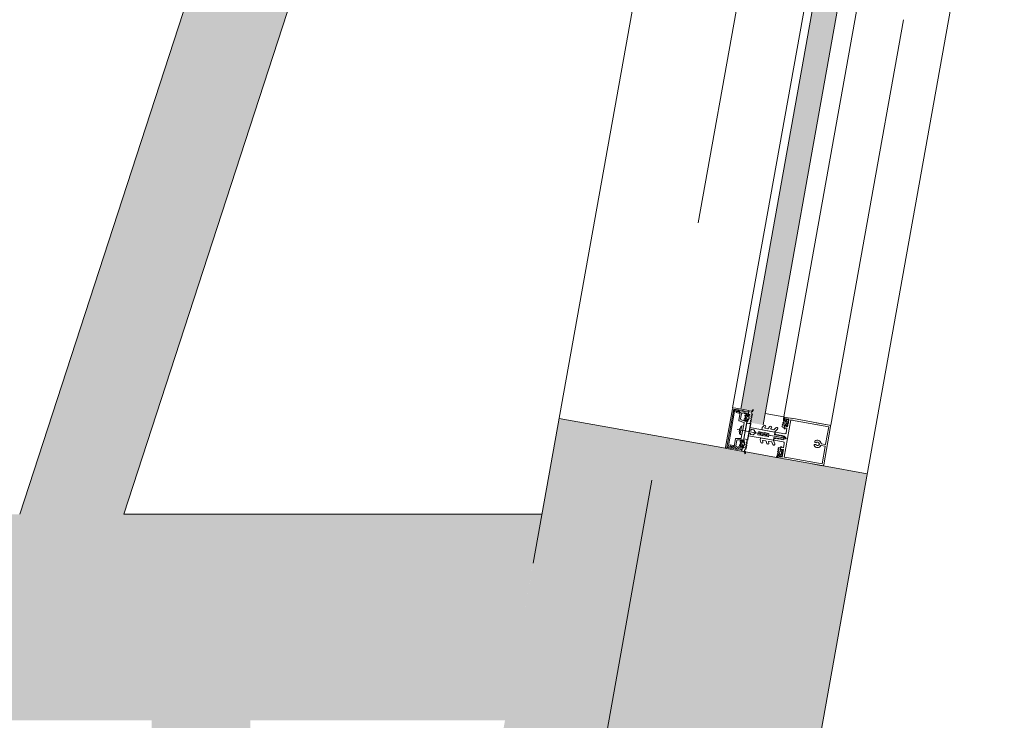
# Model space of a CAD drawing. Header units: centimetres. Extents: x -2574 to 3083, y -1 to 3760.
# Tile 54 of 58: x 1641 to 1761, y 3191 to 3276. Entities that reach past the tile are written whole.
import ezdxf

# ---------------------------------------------------------------- set-up
doc = ezdxf.new("R2010")
doc.units = ezdxf.units.CM
doc.linetypes.add('Oś', pattern=[222.25, 127, -31.75, 31.75, -31.75])
for name, color, linetype, lineweight in [('A-DETL-GENF', 92, 'Continuous', 9), ('A-GLAZ-CURT', 52, 'Continuous', 13), ('A-GLAZ-CWMG', 51, 'Continuous', 13), ('A-WALL', 113, 'Continuous', 13), ('S-GRID', 1, 'Continuous', 13)]:
    doc.layers.add(name, color=color, linetype=linetype, lineweight=lineweight)
doc.layers.add('A-WALL-PATT', color=111, linetype='Continuous', lineweight=13, plot=False)

msp = doc.modelspace()

# ---------------------------------------------------------------- hatches: boundary and pattern name
at = {"layer": 'A-GLAZ-CURT', "lineweight": 9}
msp.add_hatch(color=251, dxfattribs=at).paths.add_polyline_path([(1731.62, 3226.67), (1740.95, 3278.64), (1739.47, 3278.9), (1739.22, 3277.53), (1737.75, 3277.79), (1728.91, 3228.58), (1730.39, 3228.31), (1730.14, 3226.94), (1730.39, 3226.89)], flags=0)

# ---------------------------------------------------------------- linework, layer by layer
at = {"layer": 'A-DETL-GENF', "color": 251, "lineweight": 9, "extrusion": (0, 0, -1)}
for p, q in [((1727.9, 3228.61), (1727.07, 3223.98)), ((1727.27, 3224.17), (1728.02, 3228.36)), ((1728.17, 3228.34), (1727.41, 3224.14)), ((1728.68, 3227.24), (1728.85, 3228.18)), ((1728.74, 3228.14), (1728.79, 3228.42)), ((1728.89, 3228.22), (1729.35, 3228.34)), ((1729.01, 3228.02), (1728.9, 3227.4)), ((1729.25, 3228.14), (1729.08, 3228.1)), ((1729.47, 3227.68), (1729.42, 3227.46)), ((1729.56, 3227.93), (1729.45, 3227.87)), ((1729.47, 3227.37), (1729.49, 3227.49)), ((1729.52, 3227.63), (1729.54, 3227.74)), ((1729.54, 3227.51), (1729.68, 3227.39)), ((1729.73, 3227.66), (1729.56, 3227.59)), ((1729.6, 3227.79), (1729.71, 3227.76)), ((1729.69, 3227.36), (1729.69, 3227.33)), ((1729.75, 3227.71), (1729.75, 3227.68)), ((1729.83, 3227.92), (1729.82, 3227.86)), ((1729.87, 3227.78), (1729.89, 3227.9)), ((1729.89, 3227.37), (1729.89, 3227.36)), ((1729.9, 3227.72), (1729.92, 3227.71)), ((1729.92, 3227.43), (1729.9, 3227.42)), ((1729.93, 3227.67), (1729.92, 3227.65)), ((1729.92, 3227.49), (1729.93, 3227.48)), ((1729.93, 3227.61), (1729.94, 3227.6)), ((1729.94, 3227.55), (1729.93, 3227.54)), ((1729.99, 3227.85), (1729.94, 3227.83)), ((1730.2, 3227.35), (1730.13, 3227.41)), ((1730.14, 3227.48), (1730.23, 3227.51)), ((1730.24, 3227.56), (1730.16, 3227.63)), ((1730.32, 3228), (1730.18, 3228.11)), ((1730.18, 3227.69), (1730.27, 3227.73)), ((1730.28, 3227.78), (1730.2, 3227.84)), ((1730.22, 3227.91), (1730.31, 3227.95)), ((1730.41, 3228.41), (1730.42, 3228.5)), ((1734.11, 3227.52), (1734.13, 3227.61)), ((1734.22, 3227.47), (1734.24, 3227.6)), ((1734.28, 3227.2), (1734.22, 3227.43)), ((1739.63, 3226.65), (1735.11, 3227.47)), ((1729.3, 3226.97), (1728.72, 3227.18)), ((1728.74, 3225.84), (1728.82, 3226.28)), ((1729, 3226.44), (1728.86, 3225.63)), ((1729.15, 3226.02), (1729.32, 3226.93)), ((1729.34, 3227.29), (1729.42, 3227.19)), ((1729.63, 3227.29), (1729.51, 3227.31)), ((1729.7, 3227.17), (1729.69, 3227.1)), ((1729.82, 3227.28), (1729.83, 3227.26)), ((1729.87, 3227.32), (1729.85, 3227.31)), ((1730.12, 3226.91), (1730.05, 3226.97)), ((1730.06, 3227.05), (1730.15, 3227.08)), ((1730.16, 3227.13), (1730.09, 3227.19)), ((1730.1, 3227.26), (1730.19, 3227.3)), ((1731.49, 3226.13), (1731.52, 3226.32)), ((1731.53, 3226.34), (1731.74, 3226.58)), ((1731.93, 3226.42), (1731.87, 3226.35)), ((1731.9, 3226.26), (1732.21, 3226.21)), ((1732.26, 3226.22), (1732.45, 3226.46)), ((1732.65, 3226.3), (1732.58, 3226.22)), ((1732.98, 3226.1), (1733.17, 3226.33)), ((1733.36, 3226.17), (1733.07, 3225.82)), ((1733.94, 3226.51), (1734.03, 3226.54)), ((1734.05, 3226.62), (1733.97, 3226.68)), ((1733.98, 3226.73), (1734.07, 3226.76)), ((1734.08, 3226.83), (1734.01, 3226.89)), ((1734.02, 3226.95), (1734.11, 3226.98)), ((1734.14, 3227.03), (1734.11, 3227.18)), ((1734.27, 3226.82), (1734.31, 3227.04)), ((1734.42, 3226.75), (1734.31, 3226.77)), ((1734.43, 3226.58), (1734.41, 3226.61)), ((1734.52, 3227.11), (1734.47, 3226.79)), ((1734.6, 3226.67), (1734.47, 3226.56)), ((1734.53, 3227.29), (1734.56, 3227.32)), ((1734.62, 3227.02), (1734.59, 3226.83)), ((1734.6, 3226.79), (1734.61, 3226.78)), ((1734.61, 3227.31), (1734.69, 3227.17)), ((1734.66, 3227.06), (1734.64, 3227.06)), ((1739.6, 3226.45), (1735.07, 3227.26)), ((1738.07, 3226.94), (1739.69, 3226.64)), ((1739.82, 3226.48), (1738.98, 3221.84)), ((1728.11, 3224.05), (1728.28, 3224.99)), ((1728.33, 3225.04), (1728.95, 3225.03)), ((1728.49, 3226.11), (1734.55, 3225.03)), ((1728.98, 3225.06), (1729.14, 3225.97)), ((1730.39, 3225.47), (1730.18, 3225.51)), ((1730.49, 3226.06), (1730.28, 3226.1)), ((1731.3, 3225.05), (1731.26, 3224.87)), ((1732.85, 3224.82), (1731.35, 3225.09)), ((1733.03, 3225.81), (1731.53, 3226.08)), ((1732.61, 3226.14), (1732.93, 3226.08)), ((1733.07, 3225.66), (1733.08, 3225.75)), ((1733.14, 3225.79), (1734.25, 3225.59)), ((1733.75, 3224.98), (1733.76, 3224.95)), ((1733.78, 3224.95), (1733.79, 3224.97)), ((1733.81, 3225.35), (1733.83, 3225.37)), ((1733.81, 3224.98), (1733.95, 3224.96)), ((1733.85, 3225.37), (1733.86, 3225.34)), ((1733.88, 3225.32), (1734.01, 3225.3)), ((1734.14, 3225.02), (1734.16, 3225.05)), ((1734.16, 3225.17), (1734.17, 3225.14)), ((1727.97, 3223.85), (1728.02, 3224.13)), ((1728.52, 3223.73), (1728.13, 3224)), ((1728.42, 3224.76), (1728.31, 3224.15)), ((1728.35, 3224.05), (1728.5, 3223.95)), ((1728.86, 3224.04), (1728.78, 3224.14)), ((1728.86, 3224.31), (1728.9, 3224.53)), ((1728.88, 3224.72), (1728.99, 3224.78)), ((1728.93, 3224.34), (1728.9, 3224.22)), ((1728.97, 3224.6), (1728.95, 3224.48)), ((1728.95, 3224.16), (1729.06, 3224.14)), ((1729.12, 3224.24), (1728.98, 3224.36)), ((1728.99, 3224.44), (1729.16, 3224.51)), ((1729.15, 3224.61), (1729.03, 3224.64)), ((1729.12, 3224.18), (1729.13, 3224.21)), ((1729.12, 3223.96), (1729.13, 3224.02)), ((1729.18, 3224.53), (1729.19, 3224.56)), ((1729.2, 3224.07), (1729.18, 3223.95)), ((1729.3, 3223.96), (1729.25, 3224)), ((1729.26, 3224.71), (1729.27, 3224.77)), ((1729.26, 3224.12), (1729.27, 3224.12)), ((1729.3, 3224.15), (1729.29, 3224.17)), ((1729.32, 3224.22), (1729.33, 3224.22)), ((1729.34, 3224.56), (1729.35, 3224.57)), ((1729.35, 3224.27), (1729.34, 3224.28)), ((1729.37, 3224.51), (1729.35, 3224.52)), ((1729.35, 3224.33), (1729.37, 3224.33)), ((1729.36, 3224.45), (1729.37, 3224.46)), ((1729.38, 3224.39), (1729.36, 3224.4)), ((1729.48, 3223.83), (1729.56, 3223.77)), ((1729.59, 3223.93), (1729.5, 3223.9)), ((1729.52, 3224.05), (1729.6, 3223.98)), ((1729.63, 3224.15), (1729.53, 3224.11)), ((1729.56, 3224.26), (1729.63, 3224.2)), ((1729.66, 3224.36), (1729.57, 3224.33)), ((1729.6, 3224.48), (1729.67, 3224.41)), ((1729.7, 3224.58), (1729.61, 3224.55)), ((1729.64, 3224.69), (1729.71, 3224.63)), ((1729.74, 3224.8), (1729.65, 3224.76)), ((1731.27, 3224.84), (1731.37, 3224.54)), ((1731.61, 3224.63), (1731.57, 3224.72)), ((1731.63, 3224.79), (1731.95, 3224.73)), ((1731.98, 3224.7), (1732.09, 3224.41)), ((1732.32, 3224.5), (1732.29, 3224.59)), ((1732.34, 3224.66), (1732.67, 3224.6)), ((1732.7, 3224.57), (1732.81, 3224.29)), ((1733.04, 3224.37), (1732.89, 3224.79)), ((1732.92, 3224.86), (1732.94, 3224.96)), ((1734.07, 3224.6), (1732.96, 3224.8)), ((1733.46, 3223.85), (1733.54, 3223.78)), ((1738.05, 3224.28), (1737.93, 3224.3)), ((1737.97, 3224.53), (1738.09, 3224.51)), ((1738.4, 3224.21), (1738.34, 3224.22)), ((1738.38, 3224.46), (1738.44, 3224.45)), ((1738.67, 3224.19), (1739.12, 3224.1)), ((1739.16, 3224.3), (1738.7, 3224.38)), ((1729.55, 3223.71), (1729.38, 3223.66)), ((1729.49, 3223.29), (1729.47, 3223.21)), ((1733.27, 3222.85), (1733.25, 3222.75)), ((1733.39, 3222.85), (1733.37, 3222.72)), ((1733.49, 3223.5), (1733.39, 3223.46)), ((1733.39, 3223.41), (1733.46, 3223.35)), ((1733.47, 3223.29), (1733.39, 3223.16)), ((1733.54, 3223.09), (1733.41, 3222.89)), ((1733.42, 3223.63), (1733.5, 3223.57)), ((1733.52, 3223.71), (1733.44, 3223.68)), ((1733.66, 3223.44), (1733.62, 3223.22)), ((1733.83, 3223.46), (1733.72, 3223.48)), ((1733.75, 3222.91), (1733.76, 3222.88)), ((1733.8, 3223.09), (1733.86, 3223.41)), ((1733.81, 3222.86), (1733.93, 3222.97)), ((1733.89, 3223.62), (1733.87, 3223.59)), ((1733.92, 3223.13), (1733.96, 3223.32)), ((1733.94, 3223.08), (1733.93, 3223.09)), ((1734.02, 3223.47), (1733.94, 3223.61)), ((1733.98, 3223.36), (1733.99, 3223.36)), ((1738.79, 3221.94), (1734.26, 3222.75)), ((1738.75, 3221.73), (1734.22, 3222.55)), ((1738.81, 3221.72), (1737.19, 3222.01))]:
    msp.add_line(p, q, dxfattribs=at)
at = {"layer": 'A-DETL-GENF', "color": 251, "lineweight": 9, "extrusion": (0, 0, -1), "flags": 128}
for points in [[(-1727.98, 3224.18), (-1727.64, 3224.25), (-1727.62, 3224.12), (-1727.88, 3224.07), (-1727.84, 3223.82), (-1727.22, 3223.93), (-1728.06, 3228.6), (-1728.68, 3228.49), (-1728.63, 3228.24), (-1728.37, 3228.29), (-1728.34, 3228.16), (-1728.69, 3228.1)], [(-1729.51, 3228.24), (-1729.88, 3228.29), (-1729.9, 3228.4), (-1728.08, 3228.73)], [(-1728.25, 3228.52), (-1728.6, 3228.46), (-1728.58, 3228.32), (-1728.22, 3228.38)], [(-1728.85, 3228.46), (-1729.16, 3228.4), (-1729.27, 3228.35), (-1729.38, 3228.33)], [(-1729.49, 3228.22), (-1729.87, 3228.25), (-1729.82, 3227.94), (-1729.72, 3227.87), (-1729.66, 3227.88), (-1729.7, 3228.07), (-1729.39, 3228.04)], [(-1729.63, 3227.86), (-1729.62, 3227.86), (-1729.6, 3227.92)], [(-1730.18, 3228.33), (-1729.92, 3228.38), (-1729.84, 3227.97)], [(-1734.27, 3227.62), (-1734.41, 3227.59), (-1734.37, 3227.39), (-1734.35, 3227.35)], [(-1734.69, 3226.94), (-1734.76, 3227.38), (-1734.54, 3227.42), (-1734.52, 3227.3), (-1734.46, 3227.31), (-1734.39, 3227.4), (-1734.43, 3227.59), (-1735.21, 3227.45)], [(-1728.96, 3227.29), (-1729.52, 3227.09), (-1729.54, 3227.2), (-1729.6, 3227.19), (-1729.66, 3227.09), (-1729.25, 3224.79), (-1729.16, 3224.72), (-1729.1, 3224.74), (-1729.12, 3224.84), (-1728.52, 3224.85)], [(-1729.08, 3226.54), (-1729.24, 3226.53), (-1729.05, 3225.47), (-1728.9, 3225.51)], [(-1729.47, 3227.19), (-1729.51, 3227.23), (-1729.52, 3227.23)], [(-1729.67, 3227.03), (-1729.65, 3226.9), (-1730.03, 3226.83), (-1730.11, 3226.86)], [(-1729.75, 3227.11), (-1729.77, 3227.23), (-1729.79, 3227.22), (-1729.76, 3227.1)], [(-1730.09, 3226.03), (-1729.98, 3226.05), (-1730.03, 3226.34), (-1733.06, 3225.8), (-1733, 3225.48), (-1733.8, 3225.34)], [(-1734.22, 3226.62), (-1734.22, 3226.57), (-1734.19, 3226.37), (-1734, 3226.41), (-1733.93, 3226.46)], [(-1734.37, 3222.73), (-1734.17, 3222.77), (-1734.98, 3227.28), (-1735.18, 3227.24)], [(-1734.42, 3225.71), (-1734.52, 3226.26), (-1734.32, 3226.3), (-1734.3, 3226.18), (-1734.18, 3226.2), (-1734.24, 3226.55), (-1734.33, 3226.62), (-1734.39, 3226.61), (-1734.37, 3226.49), (-1734.6, 3226.45), (-1734.68, 3226.89)], [(-1738.03, 3226.73), (-1739.6, 3226.45), (-1739.22, 3224.34)], [(-1729.28, 3224.84), (-1729.3, 3224.97), (-1729.69, 3224.9), (-1729.75, 3224.85)], [(-1730.02, 3225.64), (-1729.91, 3225.66), (-1729.86, 3225.36), (-1732.88, 3224.82), (-1732.94, 3225.14), (-1733.73, 3224.99)], [(-1730.47, 3225.49), (-1730.73, 3225.71), (-1731.03, 3225.66), (-1730.99, 3225.46), (-1731.19, 3225.43), (-1731.21, 3225.52), (-1731.37, 3225.49), (-1731.35, 3225.4), (-1731.55, 3225.36), (-1731.59, 3225.56), (-1731.75, 3225.53), (-1731.72, 3225.33), (-1731.91, 3225.3), (-1731.93, 3225.39), (-1732.09, 3225.37), (-1732.08, 3225.27), (-1732.27, 3225.23), (-1732.31, 3225.43), (-1734.18, 3225.09), (-1732.31, 3225.43), (-1732.34, 3225.63), (-1732.15, 3225.66), (-1732.13, 3225.56), (-1731.97, 3225.59), (-1731.98, 3225.69), (-1731.79, 3225.73), (-1731.75, 3225.53), (-1731.59, 3225.56), (-1731.62, 3225.75), (-1731.42, 3225.79), (-1731.41, 3225.69), (-1731.24, 3225.72), (-1731.26, 3225.82), (-1731.06, 3225.85), (-1731.03, 3225.66), (-1730.73, 3225.71), (-1730.56, 3226.01)], [(-1733.05, 3225.04), (-1733.14, 3225.02), (-1733.18, 3225.07), (-1733.3, 3225.05), (-1733.32, 3224.99), (-1733.36, 3225.04), (-1733.48, 3225.02), (-1733.5, 3224.96), (-1733.54, 3225.01), (-1733.66, 3224.98), (-1733.68, 3224.93), (-1733.71, 3224.97), (-1733.83, 3224.95), (-1733.85, 3224.9), (-1733.89, 3224.94), (-1734.01, 3224.92), (-1734.03, 3224.87), (-1734.07, 3224.91), (-1734.1, 3224.9), (-1734.31, 3224.98)], [(-1734.34, 3225.15), (-1734.17, 3225.3), (-1734.05, 3225.32), (-1734.03, 3225.37), (-1733.99, 3225.33), (-1733.87, 3225.35), (-1733.85, 3225.41), (-1733.81, 3225.36), (-1733.69, 3225.38), (-1733.67, 3225.44), (-1733.64, 3225.39), (-1733.52, 3225.41), (-1733.5, 3225.47), (-1733.46, 3225.42), (-1733.34, 3225.45), (-1733.32, 3225.5), (-1733.28, 3225.46), (-1733.16, 3225.48), (-1733.14, 3225.54)], [(-1727.19, 3223.81), (-1729.02, 3223.48), (-1729.04, 3223.59), (-1728.7, 3223.77)], [(-1727.45, 3224.08), (-1727.81, 3224.02), (-1727.78, 3223.88), (-1727.43, 3223.94)], [(-1728.55, 3223.73), (-1728.45, 3223.74), (-1728.33, 3223.74), (-1728.02, 3223.79)], [(-1728.67, 3223.99), (-1728.94, 3223.86), (-1728.98, 3224.05), (-1729.03, 3224.04), (-1729.1, 3223.94), (-1729.04, 3223.63), (-1728.69, 3223.79)], [(-1728.95, 3224.08), (-1728.94, 3224.08), (-1728.9, 3224.04)], [(-1729.03, 3224.77), (-1729.05, 3224.71), (-1729.07, 3224.71)], [(-1729.3, 3223.45), (-1729.04, 3223.5), (-1729.11, 3223.9)], [(-1729.32, 3224.74), (-1729.3, 3224.62), (-1729.33, 3224.62), (-1729.33, 3224.75)], [(-1733.69, 3223.65), (-1733.71, 3223.69), (-1733.74, 3223.89), (-1733.55, 3223.93), (-1733.47, 3223.9)], [(-1734.02, 3223.24), (-1734.1, 3223.67), (-1733.87, 3223.71), (-1733.85, 3223.6), (-1733.79, 3223.61), (-1733.73, 3223.7), (-1733.79, 3224.05), (-1733.91, 3224.03), (-1733.89, 3223.92), (-1734.1, 3223.88), (-1734.19, 3224.43)], [(-1739.17, 3224.05), (-1738.79, 3221.94), (-1737.22, 3222.22)], [(-1733.38, 3222.7), (-1733.52, 3222.67), (-1733.56, 3222.87), (-1733.56, 3222.92)], [(-1734.33, 3222.53), (-1733.54, 3222.67), (-1733.58, 3222.85), (-1733.67, 3222.92), (-1733.73, 3222.91), (-1733.71, 3222.79), (-1733.93, 3222.75), (-1734.01, 3223.19)]]:
    msp.add_lwpolyline(points, dxfattribs=at)
for points in [[(-1730.08, 3226.81), (-1729.74, 3224.9), (-1729.3, 3224.98), (-1729.64, 3226.89)], [(-1730.12, 3226.81), (-1729.78, 3224.9), (-1729.74, 3224.9), (-1730.08, 3226.81)]]:
    msp.add_lwpolyline(points, close=True, dxfattribs=at)
at = {"layer": 'A-DETL-GENF', "color": 251, "lineweight": 9, "extrusion": (0, 0, -1)}
for centre, radius, start, end in [((-1728.05, 3228.58), 0.15, 10.2249, 100.1261), ((-1728.21, 3228.32), 0.2, 10.205, 100.1478), ((-1728.22, 3228.33), 0.0501, 10.263, 100.1091), ((-1728.7, 3228.15), 0.05, 190.1736, 280.1772), ((-1728.84, 3228.41), 0.0498, 10.0017, 100.3491), ((-1728.9, 3228.17), 0.05, 10.1755, 75.1755), ((-1729, 3227.39), 0.1, 290.1755, 10.1755), ((-1729.11, 3228), 0.1, 10.1755, 75.1755), ((-1729.27, 3228.08), 0.06, 75.1755, 171.3563), ((-1729.4, 3227.34), 0.08, 320.1786, 77.5527), ((-1729.39, 3228.1), 0.06, 265.1755, 351.3563), ((-1729.36, 3228.28), 0.06, 75.1755, 181.7338), ((-1729.37, 3228.26), 0.07, 100.1755, 160.1738), ((-1729.38, 3227.46), 0.05, 190.1743, 257.5547), ((-1729.49, 3227.8), 0.08, 302.7911, 60.1788), ((-1729.48, 3228.28), 0.06, 265.1755, 1.7338), ((-1729.5, 3228.31), 0.07, 262.1755, 340.1738), ((-1729.42, 3227.69), 0.05, 122.7979, 190.1752), ((-1729.52, 3227.36), 0.05, 280.1847, 10.1663), ((-1729.52, 3227.48), 0.03, 10.1742, 130.1728), ((-1729.55, 3227.62), 0.03, 250.1731, 10.1819), ((-1729.59, 3227.74), 0.05, 10.1654, 100.1856), ((-1729.57, 3227.91), 0.03, 60.1858, 160.1706), ((-1729.66, 3227.55), 0.314, 85.6734, 114.6776), ((-1729.66, 3227.36), 0.03, 130.1705, 190.1862), ((-1729.7, 3227.71), 0.05, 100.1653, 190.1858), ((-1729.72, 3227.68), 0.03, 190.1634, 250.1819), ((-1729.47, 3227.56), 0.44, 155.0976, 226.0167), ((-1729.79, 3227.86), 0.03, 191.0807, 280.157), ((-1729.84, 3227.95), 0.03, 100.1755, 280.1755), ((-1729.92, 3227.77), 0.05, 335.0976, 10.1755), ((-1729.91, 3227.75), 0.0339, 283.178, 10.9972), ((-1729.87, 3227.35), 0.03, 148.1727, 265.18), ((-1729.97, 3227.74), 0.1, 11.0027, 70.1732), ((-1729.91, 3227.39), 0.0316, 328.1781, 70.1729), ((-1729.96, 3227.89), 0.065, 10.1755, 190.1755), ((-1729.94, 3227.63), 0.0316, 298.1788, 40.1685), ((-1729.94, 3227.51), 0.0316, 313.1651, 55.1845), ((-1729.91, 3227.69), 0.0272, 103.1902, 220.1645), ((-1729.91, 3227.46), 0.03, 133.177, 250.1753), ((-1729.92, 3227.57), 0.03, 118.1746, 235.175), ((-1729.98, 3227.89), 0.04, 190.1755, 250.1818), ((-1730.16, 3227.44), 0.043, 316.3521, 62.3319), ((-1730.19, 3227.66), 0.0415, 315.1876, 65.1635), ((-1730.21, 3228.15), 0.05, 310.0107, 74.8118), ((-1730.09, 3228.6), 0.286, 198.5322, 252.5834), ((-1730.23, 3227.87), 0.0417, 315.3076, 65.0435), ((-1730.12, 3228.48), 0.291, 199.721, 254.8118), ((-1730.22, 3227.54), 0.03, 130.6409, 250.0307), ((-1730.26, 3227.76), 0.03, 130.6409, 249.5868), ((-1730.3, 3227.97), 0.03, 130.0107, 249.4602), ((-1730.39, 3228.5), 0.03, 18.5322, 190.2733), ((-1730.21, 3228.45), 0.2, 190.2733, 199.721), ((-1735.1, 3227.36), 0.997, 349.4855, 8.6766), ((-1734.15, 3227.61), 0.02, 10.1755, 85.5719), ((-1734.15, 3227.57), 0.059, 85.5719, 191.5782), ((-1735.12, 3227.39), 0.933, 347.172, 10.5885), ((-1734.32, 3227.46), 0.1, 346.1755, 10.1754), ((-1734.26, 3227.6), 0.02, 10.1762, 100.1748), ((-1728.73, 3227.23), 0.05, 290.1755, 10.1755), ((-1729.66, 3225.9), 0.92, 24.3438, 36.4685), ((-1729.1, 3226.32), 0.22, 37.4501, 86.2023), ((-1729.29, 3226.94), 0.03, 110.1755, 190.1755), ((-1729.45, 3227.21), 0.03, 220.1738, 320.1868), ((-1729.65, 3227.52), 0.314, 266.978, 294.6585), ((-1729.64, 3227.34), 0.05, 190.1845, 280.1665), ((-1729.67, 3227.17), 0.03, 86.978, 190.1755), ((-1729.7, 3227.03), 0.03, 10.1785, 92.987), ((-1729.72, 3227.12), 0.033, 190.1755, 335.0854), ((-1729.71, 3227.11), 0.05, 190.1667, 273.0018), ((-1729.8, 3227.23), 0.03, 10.1755, 46.0167), ((-1729.8, 3227.25), 0.03, 163.1845, 280.1643), ((-1729.85, 3227.28), 0.03, 343.1787, 85.174), ((-1730.08, 3227.01), 0.0416, 308.6075, 73.2214), ((-1730.12, 3227.22), 0.0419, 315.4756, 64.709), ((-1730.1, 3226.89), 0.03, 130.0435, 250.379), ((-1730.14, 3227.11), 0.03, 130.407, 249.8309), ((-1730.18, 3227.32), 0.03, 130.6409, 249.8306), ((-1731.57, 3226.31), 0.05, 10.1755, 40.1755), ((-1731.84, 3226.5), 0.125, 40.1755, 220.1755), ((-1731.9, 3226.31), 0.05, 280.1755, 40.1755), ((-1732.22, 3226.26), 0.05, 220.1755, 280.1755), ((-1732.55, 3226.38), 0.125, 40.1755, 220.1755), ((-1732.62, 3226.19), 0.05, 280.1755, 40.1755), ((-1733.27, 3226.25), 0.125, 40.1755, 220.1755), ((-1733.95, 3226.48), 0.0301, 310.3013, 70.0497), ((-1733.99, 3226.7), 0.0299, 305.1116, 70.0535), ((-1734.03, 3226.92), 0.03, 310.2626, 70.0884), ((-1734.02, 3226.58), 0.0414, 128.3515, 251.9995), ((-1734.06, 3226.8), 0.0402, 127.8054, 252.3833), ((-1734.09, 3227.03), 0.05, 169.6395, 250.1065), ((-1734.25, 3227.19), 0.0337, 166.1755, 347.172), ((-1734.25, 3226.62), 0.03, 355.5813, 114.5501), ((-1734.38, 3226.9), 0.277, 266.8345, 294.5501), ((-1734.32, 3226.82), 0.0502, 280.4434, 6.8432), ((-1734.45, 3227.01), 0.148, 9.9351, 107.7591), ((-1734.38, 3227.33), 0.03, 265.801, 24.7728), ((-1734.4, 3227.03), 0.277, 85.801, 113.5168), ((-1734.39, 3226.61), 0.02, 86.8345, 160.1908), ((-1734.42, 3226.8), 0.0499, 193.1863, 270.9492), ((-1734.45, 3226.59), 0.03, 228.7553, 340.167), ((-1734.47, 3227.11), 0.0496, 120.4878, 187.4197), ((-1734.52, 3227.3), 0.02, 220.1584, 293.5168), ((-1734.58, 3227.3), 0.03, 40.184, 151.5957), ((-1734.63, 3226.82), 0.05, 319.0227, 10.1755), ((-1734.55, 3226.73), 0.08, 139.0227, 229.8605), ((-1734.67, 3227.01), 0.05, 10.1755, 61.328), ((-1734.62, 3227.13), 0.08, 150.4905, 241.328), ((-1734.68, 3226.91), 0.0255, 112.5255, 267.8255), ((-1739.67, 3226.5), 0.15, 100.281, 184.0536), ((-1728.33, 3224.99), 0.05, 10.1755, 90.1755), ((-1729.66, 3225.9), 0.921, 343.8833, 356.0039), ((-1728.99, 3225.71), 0.22, 294.1462, 342.9035), ((-1728.95, 3225.06), 0.03, 190.1755, 270.1755), ((-1729.14, 3226), 0.0256, 112.8559, 267.4951), ((-1730, 3225.54), 0.1, 100.1755, 160.1755), ((-1730.11, 3226.13), 0.1, 220.1755, 280.1755), ((-1730.19, 3225.6), 0.1, 280.1755, 340.1755), ((-1730.26, 3226), 0.1, 40.1755, 100.1755), ((-1730.4, 3225.57), 0.1, 230.1755, 280.1755), ((-1730.48, 3225.96), 0.1, 100.1755, 150.1755), ((-1731.35, 3225.04), 0.05, 10.1755, 100.1755), ((-1731.54, 3226.13), 0.05, 280.1755, 10.1755), ((-1732.94, 3226.13), 0.05, 220.1755, 280.1755), ((-1733.04, 3224.94), 0.0999, 10.1459, 100.2051), ((-1733.04, 3225.86), 0.05, 220.1755, 280.1755), ((-1733.19, 3225.65), 0.126, 291.7448, 5.7686), ((-1733.13, 3225.74), 0.05, 11.1068, 100.1607), ((-1733.73, 3224.98), 0.02, 100.1755, 160.1557), ((-1733.81, 3224.96), 0.02, 40.2058, 100.1755), ((-1733.8, 3225.36), 0.02, 220.1953, 280.1755), ((-1733.84, 3225.36), 0.01, 40.1953, 160.1453), ((-1733.88, 3225.34), 0.02, 280.1755, 340.1453), ((-1733.99, 3225.15), 0.2, 220.1755, 280.1755), ((-1733.98, 3225.1), 0.2, 100.1755, 160.1755), ((-1734.08, 3225.11), 0.1, 190.1755, 220.1755), ((-1734.08, 3225.11), 0.1, 160.1755, 190.1755), ((-1734.28, 3225.74), 0.15, 190.1461, 280.2049), ((-1734.28, 3225.07), 0.1, 128.9739, 251.3771), ((-1727.22, 3223.95), 0.15, 280.1693, 10.1817), ((-1727.46, 3224.14), 0.2, 280.1473, 10.2107), ((-1727.46, 3224.13), 0.0499, 280.0551, 10.198), ((-1728.03, 3223.84), 0.0512, 280.7465, 8.8237), ((-1727.97, 3224.13), 0.05, 100.1755, 190.1756), ((-1728.16, 3224.04), 0.05, 305.1755, 10.1755), ((-1728.41, 3224.13), 0.1, 305.1755, 10.1755), ((-1728.52, 3224.75), 0.1, 10.1755, 90.1755), ((-1728.54, 3224), 0.06, 208.9948, 305.1755), ((-1728.64, 3223.94), 0.06, 28.9948, 115.1755), ((-1728.67, 3223.74), 0.06, 18.6172, 115.1755), ((-1728.67, 3223.7), 0.07, 40.1819, 118.1755), ((-1728.84, 3224.19), 0.08, 320.1722, 77.5599), ((-1728.81, 3224.31), 0.05, 190.1758, 257.5531), ((-1728.92, 3224.65), 0.08, 302.7983, 60.1724), ((-1728.88, 3224.06), 0.03, 220.1804, 320.1652), ((-1728.85, 3224.54), 0.05, 122.7964, 190.1767), ((-1728.95, 3224.21), 0.05, 280.1654, 10.1856), ((-1728.96, 3224.33), 0.03, 10.1691, 130.178), ((-1728.98, 3224.47), 0.03, 250.1782, 10.1768), ((-1729.08, 3224.37), 0.314, 265.6734, 294.6776), ((-1729.02, 3224.59), 0.05, 10.1847, 100.1663), ((-1729.01, 3224.76), 0.03, 60.1642, 160.1772), ((-1729.07, 3224.19), 0.05, 190.1653, 280.1858), ((-1729.09, 3224.4), 0.314, 85.6925, 113.373), ((-1729.1, 3224.02), 0.03, 100.194, 189.2703), ((-1729.12, 3223.93), 0.03, 100.1755, 280.1755), ((-1729.1, 3224.21), 0.03, 130.1691, 190.1876), ((-1729.14, 3224.57), 0.05, 100.1845, 190.1665), ((-1729.15, 3224.53), 0.03, 190.1649, 250.1805), ((-1729.25, 3223.94), 0.065, 190.1755, 10.1755), ((-1729.25, 3224.07), 0.05, 10.1755, 45.2534), ((-1729.32, 3224.08), 0.1, 310.1778, 9.3484), ((-1729.23, 3224.71), 0.03, 190.1755, 293.373), ((-1728.91, 3224.41), 0.44, 154.3343, 225.2534), ((-1729.25, 3224.09), 0.0339, 9.3538, 97.173), ((-1729.29, 3224.75), 0.033, 45.2656, 190.1755), ((-1729.27, 3224.15), 0.0272, 160.1865, 277.1608), ((-1729.31, 3224.83), 0.03, 287.364, 10.1725), ((-1729.32, 3224.19), 0.0316, 340.1825, 82.1722), ((-1729.29, 3224.76), 0.05, 107.3492, 190.1844), ((-1729.33, 3224.62), 0.03, 334.3343, 10.1755), ((-1729.27, 3223.93), 0.04, 130.1693, 190.1755), ((-1729.32, 3224.59), 0.03, 100.1867, 217.1665), ((-1729.36, 3224.54), 0.03, 295.177, 37.1723), ((-1729.37, 3224.3), 0.0316, 325.1665, 67.1859), ((-1729.33, 3224.25), 0.03, 145.176, 262.1764), ((-1729.38, 3224.42), 0.0316, 310.1781, 52.1729), ((-1729.35, 3224.48), 0.03, 115.171, 232.1784), ((-1729.36, 3224.36), 0.03, 130.1758, 247.1741), ((-1729.51, 3223.86), 0.0417, 315.3076, 65.0435), ((-1729.55, 3224.08), 0.0415, 315.1876, 65.1635), ((-1729.59, 3224.29), 0.043, 318.0192, 63.9989), ((-1729.63, 3224.51), 0.0419, 315.642, 64.8754), ((-1729.58, 3223.96), 0.03, 130.7642, 249.7101), ((-1729.67, 3224.73), 0.0416, 307.1296, 71.7435), ((-1729.62, 3224.18), 0.03, 130.3203, 249.7101), ((-1729.65, 3224.39), 0.03, 130.5204, 249.7101), ((-1729.69, 3224.61), 0.03, 130.5201, 249.944), ((-1729.73, 3224.83), 0.03, 129.972, 250.3075), ((-1731.31, 3224.86), 0.05, 340.1755, 10.1755), ((-1731.49, 3224.58), 0.125, 160.1755, 340.1755), ((-1731.62, 3224.74), 0.05, 340.1755, 100.1755), ((-1731.94, 3224.68), 0.05, 100.1755, 160.1755), ((-1732.21, 3224.46), 0.125, 160.1755, 340.1755), ((-1732.34, 3224.61), 0.05, 340.1755, 100.1755), ((-1732.66, 3224.55), 0.05, 100.1755, 160.1755), ((-1732.92, 3224.33), 0.125, 160.1755, 340.1755), ((-1732.84, 3224.77), 0.05, 100.1755, 160.1755), ((-1732.97, 3224.85), 0.05, 280.1654, 10.1856), ((-1733.48, 3223.87), 0.0301, 310.3013, 70.0497), ((-1733.51, 3223.75), 0.0414, 128.3515, 251.9995), ((-1733.77, 3224.96), 0.01, 220.2058, 340.1557), ((-1734.05, 3224.46), 0.15, 100.1461, 190.2049), ((-1737.91, 3224.2), 0.1, 331.2307, 100.1755), ((-1738.22, 3224.37), 0.45, 207.6737, 331.2307), ((-1737.99, 3224.63), 0.1, 280.1755, 49.1203), ((-1738.22, 3224.37), 0.45, 49.1203, 172.7585), ((-1738.05, 3224.25), 0.03, 100.1755, 230.4948), ((-1738.22, 3224.37), 0.21, 243.9523, 316.3987), ((-1738.1, 3224.54), 0.03, 149.8562, 280.1755), ((-1738.22, 3224.37), 0.21, 63.9523, 136.3987), ((-1738.34, 3224.19), 0.03, 329.8562, 100.1755), ((-1738.39, 3224.49), 0.03, 280.1755, 50.4948), ((-1738.22, 3224.37), 0.24, 160.1755, 220.1755), ((-1738.66, 3224.14), 0.05, 27.6737, 100.1755), ((-1738.71, 3224.43), 0.05, 280.1755, 352.7585), ((-1739.12, 3224.05), 0.05, 100.1832, 190.1678), ((-1739.17, 3224.35), 0.05, 190.1546, 280.1964), ((-1728.55, 3223.78), 0.06, 198.6172, 305.1755), ((-1728.56, 3223.79), 0.07, 220.1819, 280.1755), ((-1729.13, 3223.22), 0.286, 127.7676, 181.8189), ((-1729.4, 3223.61), 0.05, 305.5392, 70.3404), ((-1729.2, 3223.33), 0.291, 125.5392, 180.63), ((-1729.44, 3223.21), 0.03, 190.0777, 1.8189), ((-1729.29, 3223.33), 0.2, 180.63, 190.0777), ((-1729.54, 3223.74), 0.03, 130.8909, 250.3404), ((-1733.27, 3222.74), 0.02, 294.7791, 10.1755), ((-1734.25, 3222.64), 0.997, 11.6744, 30.8656), ((-1733.29, 3222.78), 0.059, 188.7729, 294.7791), ((-1734.27, 3222.61), 0.933, 9.7625, 33.179), ((-1733.4, 3223.43), 0.03, 310.2626, 70.0884), ((-1733.39, 3222.72), 0.02, 280.1762, 10.1748), ((-1733.49, 3222.83), 0.1, 10.1756, 34.1755), ((-1733.44, 3223.65), 0.0299, 310.2975, 75.2395), ((-1733.43, 3223.31), 0.05, 130.2445, 210.7116), ((-1733.47, 3223.53), 0.0402, 127.9677, 252.5457), ((-1733.51, 3223.1), 0.0337, 33.179, 214.1755), ((-1733.59, 3222.92), 0.03, 355.5782, 114.5501), ((-1733.71, 3223.2), 0.277, 266.8342, 294.5501), ((-1733.77, 3223.2), 0.148, 272.5919, 10.4159), ((-1733.71, 3223.43), 0.0502, 13.5078, 99.9077), ((-1733.71, 3223.63), 0.03, 265.8009, 24.7697), ((-1733.73, 3223.33), 0.277, 85.8009, 113.5166), ((-1733.73, 3222.91), 0.02, 86.8342, 160.1927), ((-1733.75, 3223.1), 0.0496, 192.9314, 259.8633), ((-1733.79, 3222.89), 0.03, 228.7553, 340.167), ((-1733.81, 3223.41), 0.0499, 109.4018, 187.1648), ((-1733.85, 3223.6), 0.02, 220.1602, 293.5166), ((-1733.92, 3223.6), 0.03, 40.184, 151.5957), ((-1733.97, 3223.12), 0.05, 319.023, 10.1755), ((-1733.88, 3223.03), 0.08, 139.023, 229.8605), ((-1734, 3223.31), 0.05, 10.1755, 61.3283), ((-1733.95, 3223.43), 0.08, 150.4905, 241.3283), ((-1734.01, 3223.21), 0.0255, 112.5255, 267.8255), ((-1738.84, 3221.87), 0.15, 190.1758, 280.1752)]:
    msp.add_arc(centre, radius, start, end, dxfattribs=at)
at = {"layer": 'A-GLAZ-CURT', "color": 251, "lineweight": 9}
for p, q in [((1728.91, 3228.58), (1737.75, 3277.79)), ((1740.95, 3278.64), (1731.62, 3226.67))]:
    msp.add_line(p, q, dxfattribs=at)
at = {"layer": 'A-GLAZ-CWMG', "color": 251, "lineweight": 9}
for p, q in [((1736.76, 3277.97), (1727.93, 3228.75)), ((1742.96, 3276.86), (1734.13, 3227.64)), ((1739.84, 3226.62), (1748.67, 3275.83)), ((1734.13, 3227.64), (1731.87, 3228.05))]:
    msp.add_line(p, q, dxfattribs=at)
at = {"layer": 'A-WALL', "color": 251, "lineweight": 9}
for p, q in [((1585.71, 2337.33), (1804.33, 3555.33)), ((1641.38, 3215.83), (1736.86, 3508.73)), ((1749.68, 3509.33), (1654, 3215.83)), ((1703.72, 3209.9), (1757.46, 3509.33)), ((1727.05, 3223.83), (1706.87, 3227.45)), ((1733.25, 3222.72), (1729.51, 3223.39)), ((1744.27, 3220.74), (1738.96, 3221.7)), ((1704.78, 3215.83), (1654, 3215.83))]:
    msp.add_line(p, q, dxfattribs=at)
at = {"layer": 'A-WALL-PATT', "color": 251, "linetype": 'Continuous', "lineweight": 9, "extrusion": (0, 0, -1)}
for points in [[(-1679.25, 3332), (-1654, 3215.83), (-1749.68, 3509.33)], [(-1654, 3215.83), (-1679.25, 3332), (-1641.38, 3215.83)], [(-1742.33, 3209.9), (-1706.87, 3227.45), (-1703.72, 3209.9)], [(-1706.87, 3227.45), (-1742.33, 3209.9), (-1744.27, 3220.74)], [(-1481.38, 3190.83), (-1704.78, 3215.83), (-1481.38, 3215.83)], [(-1704.78, 3215.83), (-1481.38, 3190.83), (-1487.35, 3190.83)], [(-1704.78, 3215.83), (-1487.35, 3190.83), (-1700.3, 3190.83)], [(-1553.92, 2375.33), (-1585.71, 2337.33), (-1703.72, 3209.9)], [(-1703.72, 3209.9), (-1585.71, 2337.33), (-1742.33, 3209.9)], [(-1657.38, 3054.38), (-1669.38, 3190.83), (-1657.38, 3190.83)], [(-1669.38, 3190.83), (-1657.38, 3054.38), (-1669.38, 3052.47)]]:
    msp.add_solid(points, dxfattribs=at)
at = {"layer": 'S-GRID', "color": 251, "linetype": 'Oś', "lineweight": 9}
msp.add_line((1785.44, 3594.96), (1556.23, 2317.96), dxfattribs=at)

doc.saveas('drawing.dxf')
